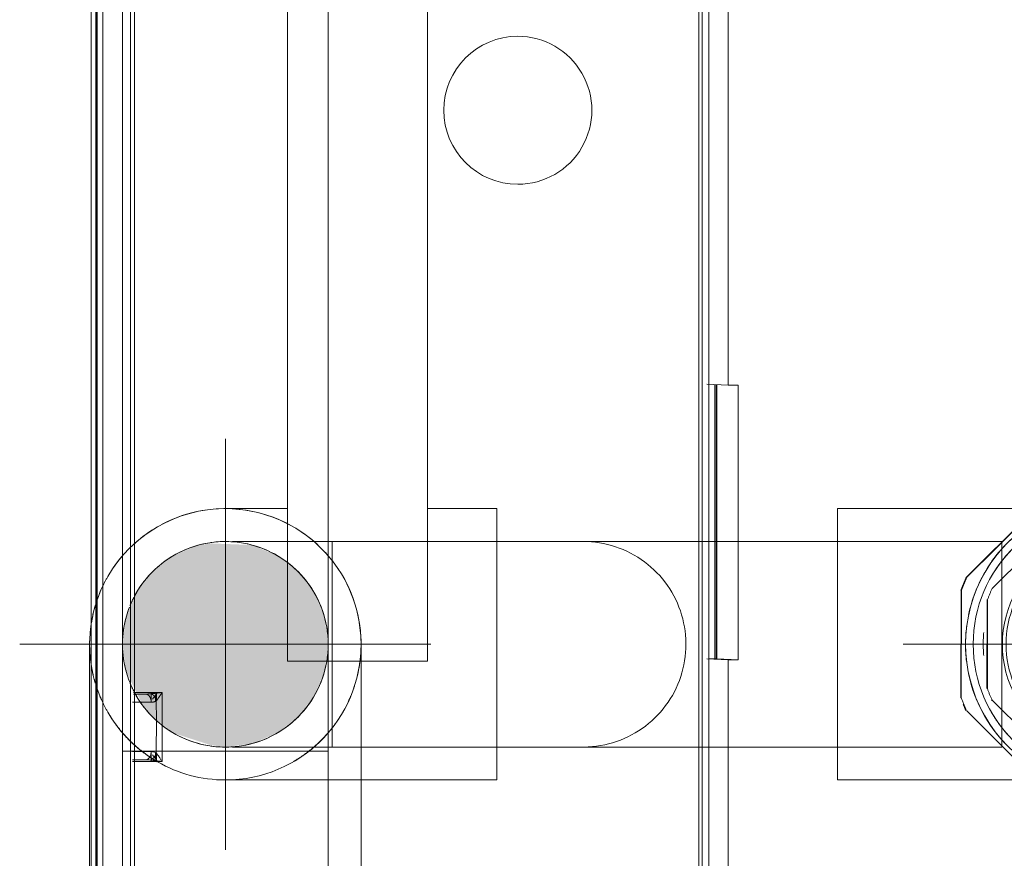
# Model space of a CAD drawing. Header units: millimetres. Extents: x -7237 to 20224, y 4737 to 43478.
# Tile 58 of 65: x 17711 to 17831, y 35946 to 36048. Entities that reach past the tile are written whole.
import ezdxf

# ---------------------------------------------------------------- set-up
doc = ezdxf.new("R2010")
doc.units = ezdxf.units.MM
doc.linetypes.add('ADSK_Осевая', pattern=[700, 500, -100, 0, -100])
doc.linetypes.add('ADSK_Скрыто', pattern=[300, 150, -150])
for name, color, linetype, lineweight in [('A-DETL-____-HDLN', 90, 'ADSK_Скрыто', 9), ('A-WALL-____-MCUT', 113, 'Continuous', 50), ('A-WALL-____-OTLN', 113, 'Continuous', 20), ('G-XREF-____-OTLN', 8, 'Continuous', 9), ('P-PIPE-____-CNTR', 3, 'ADSK_Осевая', 20), ('P-PIPE-____-OTLN', 3, 'Continuous', 20)]:
    doc.layers.add(name, color=color, linetype=linetype, lineweight=lineweight)

# ---------------------------------------------------------------- blocks, each defined once
blk = doc.blocks.new('Прямая форма - 83 new-609501-В_Этаж 02_Водопровод')
at = {"layer": 'A-WALL-____-MCUT', "color": 53}
blk.add_line((7000, 0), (5404.59, 0), dxfattribs=at)
blk = doc.blocks.new('Прямая форма - SW - 006-609502-В_Этаж 02_Водопровод')
blk.add_blockref('Прямая форма - 83 new-609501-В_Этаж 02_Водопровод', (0, 0))
blk = doc.blocks.new('83 new_ifc_RVT-1-В_Этаж 02_Водопровод')
at = {"layer": 'A-WALL-____-OTLN', "color": 253, "lineweight": 20, "rotation": 270}
blk.add_blockref('Прямая форма - SW - 006-609502-В_Этаж 02_Водопровод', (30210.28, 42775.83), dxfattribs=at)
blk = doc.blocks.new('City Class FR - City Class F_iam-V57-В_Этаж 02_Водопровод')
at = {"layer": 'A-DETL-____-HDLN'}
for p, q in [((-89.01, 31.49), (-89.01, 32.95)), ((-89.01, 32.95), (-89.01, 31.49)), ((-88.81, 32.95), (-88.8, 29.47)), ((-88.63, 32.82), (-77.28, 32.85)), ((-77.28, 32.85), (-88.63, 32.82)), ((-87.43, 33.32), (-78.48, 33.34)), ((-90.01, 31.95), (-90.01, 30.78)), ((-89.84, 30.17), (-92.08, 30.16)), ((-89.93, 30.78), (-88.81, 30.78)), ((-89.88, 30.27), (-89.14, 30.27)), ((-89.84, 30.13), (-88.8, 30.13)), ((-89.14, 30.27), (-89.62, 30.64)), ((-88.8, 29.47), (-92.62, 29.46)), ((-84.97, 14.22), (-73.15, 14.25)), ((-84.96, 9.61), (-84.97, 14.22))]:
    blk.add_line(p, q, dxfattribs=at)
for points in [[(-90.01, 30.78), (-89.87, 30.78), (-89.61, 30.82), (-89.28, 30.98), (-89.06, 31.21), (-89.01, 31.4), (-89.01, 31.49)], [(-88.98, 30.88), (-88.99, 30.98), (-89, 31.19), (-89.01, 31.39), (-89.01, 31.49)], [(-90.01, 30.78), (-90.01, 30.68), (-89.98, 30.47), (-89.89, 30.26), (-89.84, 30.17)], [(-89.84, 30.17), (-89.77, 30.12), (-89.63, 30.01), (-89.37, 29.83), (-89.09, 29.65), (-88.9, 29.53), (-88.8, 29.47)], [(-89.14, 30.27), (-89.09, 30.25), (-88.97, 30.21), (-88.86, 30.16), (-88.8, 30.13)], [(-88.8, 29.47), (-88.82, 29.59), (-88.85, 29.84), (-88.9, 30.2), (-88.94, 30.56), (-88.97, 30.78), (-88.98, 30.88)]]:
    blk.add_open_spline(points, degree=3, dxfattribs=at)
blk.add_open_spline([(-88.98, 30.88), (-88.98, 30.82), (-89.01, 30.71), (-89.09, 30.57), (-89.21, 30.46), (-89.37, 30.36), (-89.56, 30.25), (-89.72, 30.19), (-89.84, 30.17)], degree=3, knots=[0, 0, 0, 0, 0.166667, 0.333333, 0.5, 0.625, 0.75, 1, 1, 1, 1], dxfattribs=at)
at = {"layer": 'G-XREF-____-OTLN'}
for p, q in [((-120.49, 38.03), (84.51, 38.48)), ((174.35, 38.06), (-210.65, 37.22)), ((174.35, 37.26), (-210.65, 36.42)), ((-78.43, 33.34), (43.01, 33.6)), ((-214.63, 33.05), (-87.48, 33.32)), ((-214.63, 32.55), (-88.68, 32.82)), ((-88.68, 32.82), (-214.63, 32.55)), ((-97.2, 29.45), (-97.21, 33.04)), ((-97.01, 33.05), (-97.01, 31.47)), ((-97.01, 33.05), (-97.01, 31.48)), ((-97.01, 31.48), (-97.01, 33.05)), ((-96.01, 33.05), (-96.01, 30.77)), ((-90.01, 33.07), (-90.01, 31.98)), ((-77.23, 32.85), (41.81, 33.11)), ((41.81, 33.11), (-77.23, 32.85)), ((-97.21, 30.76), (-96.01, 30.77)), ((-97.2, 30.11), (-96.17, 30.12)), ((-96.39, 30.62), (-96.87, 30.26)), ((-96.87, 30.26), (-96.13, 30.26)), ((-92.13, 30.16), (-96.17, 30.16)), ((-92.67, 29.46), (-97.2, 29.45)), ((-73.1, 14.25), (37.76, 14.49)), ((-84.93, -2.78), (-84.96, 9.56)), ((49.07, -2.49), (-84.93, -2.78)), ((-125.36, -35.87), (89.64, -35.4)), ((83.63, -35.82), (-119.37, -36.26)), ((83.63, -36.62), (-119.37, -37.06)), ((-84.56, -36.77), (-84.68, -39.36)), ((-84.56, -36.98), (-84.56, -37.97)), ((-51.16, -36.7), (-51.28, -39.29)), ((-84.56, -37.97), (-84.67, -40.56)), ((-51.21, -37.81), (-84.61, -37.88)), ((-51.2, -37.64), (-84.6, -37.71)), ((-84.56, -37.97), (-51.21, -37.9)), ((-84.68, -39.36), (-193.86, -39.6)), ((-84.68, -39.36), (-84.67, -40.56)), ((-51.28, -39.29), (15.32, -39.15)), ((-51.27, -40.49), (-51.28, -39.29)), ((-84.67, -40.56), (-51.27, -40.49))]:
    blk.add_line(p, q, dxfattribs=at)
for centre, major_axis, ratio, start_param, end_param in [((-96.01, 31.48), (1, 0.002), 0.710757, 3.141593, 4.712036), ((-17.91, -13.63), (-8.99, 0.41), 0.999987, 3.189473, 6.331065), ((-17.91, -13.63), (-8.99, 0.41), 0.999987, 0.04788, 3.189473)]:
    blk.add_ellipse(centre, major_axis=major_axis, ratio=ratio, start_param=start_param, end_param=end_param, dxfattribs=at)
for points in [[(-97.01, 31.48), (-97.01, 31.38), (-97.01, 31.17), (-97.02, 30.96), (-97.03, 30.86)], [(-97.03, 30.86), (-97.04, 30.76), (-97.07, 30.54), (-97.11, 30.19), (-97.16, 29.82), (-97.19, 29.57), (-97.2, 29.45)], [(-97.2, 30.11), (-97.15, 30.14), (-97.03, 30.19), (-96.92, 30.24), (-96.87, 30.26)], [(-96.17, 30.16), (-96.23, 30.1), (-96.38, 29.99), (-96.64, 29.82), (-96.92, 29.63), (-97.11, 29.51), (-97.2, 29.45)], [(-96.01, 30.77), (-96.01, 30.66), (-96.03, 30.45), (-96.12, 30.25), (-96.17, 30.16)]]:
    blk.add_open_spline(points, degree=3, dxfattribs=at)
blk.add_open_spline([(-96.17, 30.16), (-96.24, 30.17), (-96.36, 30.21), (-96.54, 30.31), (-96.71, 30.42), (-96.85, 30.55), (-96.97, 30.7), (-97.03, 30.79), (-97.03, 30.86)], degree=3, knots=[0, 0, 0, 0, 0.166667, 0.333333, 0.5, 0.666667, 0.8125, 1, 1, 1, 1], dxfattribs=at)
blk = doc.blocks.new('City Class FR - City Class 25 FR-V58-В_Этаж 02_Водопровод')
blk.add_blockref('City Class FR - City Class F_iam-V57-В_Этаж 02_Водопровод', (0, 0))
blk = doc.blocks.new('ADSK_Полипропилен_Муфта с накидной гайкой - 25 х 3_4_-V77-В_Этаж 02_Водопровод')
at = {"layer": 'A-DETL-____-HDLN', "color": 210}
for p, q in [((30316.02, 35979.82), (30325.28, 35989.04)), ((30325.36, 35989.04), (30316.09, 35979.82)), ((30325.28, 35989.04), (30325.36, 35989.04)), ((30340, 35989.66), (30326.93, 35989.69)), ((30334.27, 35989.15), (30334.26, 35989.15)), ((30350.79, 35979.74), (30341.57, 35989)), ((30339.04, 35986.65), (30328.2, 35986.68)), ((30326.85, 35986.12), (30319.16, 35978.47)), ((30348.05, 35978.4), (30340.39, 35986.09)), ((30334, 35981.66), (30333.95, 35981.66)), ((30316.09, 35979.82), (30316.02, 35979.82)), ((30315.34, 35965.18), (30315.37, 35978.25)), ((30315.37, 35978.25), (30315.44, 35978.25)), ((30315.44, 35978.25), (30315.41, 35965.17)), ((30318.53, 35966.28), (30318.55, 35977.12)), ((30318.6, 35977.12), (30318.58, 35966.27)), ((30348.58, 35966.21), (30348.6, 35977.05)), ((30351.41, 35965.1), (30351.44, 35978.17)), ((30315.41, 35965.17), (30315.34, 35965.18)), ((30319.31, 35964.7), (30319.08, 35964.92)), ((30319.13, 35964.92), (30326.79, 35957.24)), ((30340.33, 35957.21), (30348.02, 35964.86)), ((30316.06, 35963.6), (30325.28, 35954.34)), ((30341.49, 35954.3), (30350.76, 35963.53)), ((30332.99, 35961.68), (30333.04, 35961.68)), ((30328.13, 35956.68), (30338.98, 35956.65)), ((30326.85, 35953.69), (30339.92, 35953.66)), ((30332.59, 35954.19), (30332.6, 35954.19))]:
    blk.add_line(p, q, dxfattribs=at)
for centre, major_axis, start_param, end_param in [((30333.43, 35971.67), (0.84, 17.48), 0.045707, 3.1873), ((30333.35, 35971.67), (0.92, 19.13), 0.399278, 0.482786), ((30333.42, 35971.67), (0.92, 19.13), 0.394026, 0.482786), ((30333.42, 35971.67), (0.84, 17.48), 0.045707, 0.360777), ((30333.43, 35971.67), (0.84, 17.48), 3.1873, 6.328892), ((30333.42, 35971.67), (0.84, 17.48), 6.014774, 6.328892), ((30333.42, 35971.67), (0.92, 19.13), 5.891813, 5.980573), ((30333.42, 35971.67), (0.84, 17.48), 0.450014, 0.688389), ((30333.59, 35971.66), (0.76, 15.93), 0.392585, 0.484228), ((30333.47, 35971.67), (0.74, 15.38), 0.045707, 0.116326), ((30333.47, 35971.67), (0.74, 15.38), 6.258274, 6.328892), ((30333.59, 35971.66), (0.76, 15.93), 5.890372, 5.982015), ((30333.42, 35971.67), (0.84, 17.48), 5.690751, 5.920038), ((30333.42, 35971.67), (0.84, 17.48), 0.776093, 1.078458), ((30333.59, 35971.66), (0.63, 13.18), 0.045707, 3.1873), ((30333.59, 35971.66), (0.63, 13.18), 3.1873, 6.328892), ((30333.42, 35971.67), (0.84, 17.48), 4.969715, 5.594306), ((30333.47, 35971.67), (0.74, 15.38), 0.745794, 0.916416), ((30333.47, 35971.67), (0.74, 15.38), 5.488136, 5.598853), ((30333.35, 35971.67), (0.92, 19.13), 1.179424, 1.268184), ((30333.42, 35971.67), (0.92, 19.13), 1.179424, 1.268184), ((30333.42, 35971.67), (0.84, 17.48), 1.092905, 1.410034), ((30333.42, 35971.67), (0.92, 19.13), 5.106415, 5.195175), ((30333.59, 35971.66), (0.76, 15.93), 1.177983, 1.269626), ((30333.59, 35971.66), (0.76, 15.93), 5.104974, 5.196617), ((30333.54, 35971.67), (0.63, 13.18), 4.496297, 5.019896), ((30333.42, 35971.67), (0.84, 17.48), 1.495159, 1.73772), ((30333.42, 35971.67), (0.84, 17.48), 4.645964, 4.870346), ((30333.47, 35971.67), (0.74, 15.38), 1.525674, 1.707333), ((30333.47, 35971.67), (0.74, 15.38), 4.709626, 4.806566), ((30333.42, 35971.67), (0.84, 17.48), 1.822968, 2.456663), ((30333.42, 35971.67), (0.84, 17.48), 3.922136, 4.546479), ((30333.59, 35971.66), (0.76, 15.93), 1.963381, 2.055024), ((30333.42, 35971.67), (0.92, 19.13), 1.964823, 2.053583), ((30333.59, 35971.66), (0.76, 15.93), 4.319575, 4.411219), ((30333.42, 35971.67), (0.92, 19.13), 4.321017, 4.409777), ((30333.35, 35971.67), (0.92, 19.13), 2.009203, 2.053583), ((30333.47, 35971.67), (0.74, 15.38), 2.317961, 2.485843), ((30333.47, 35971.67), (0.74, 15.38), 3.918709, 4.026687), ((30333.42, 35971.67), (0.84, 17.48), 2.544852, 2.782508), ((30333.59, 35971.66), (0.76, 15.93), 2.748779, 2.840422), ((30333.59, 35971.66), (0.76, 15.93), 3.534177, 3.625821), ((30333.42, 35971.67), (0.84, 17.48), 3.596636, 3.825202), ((30333.47, 35971.67), (0.74, 15.38), 3.118619, 3.1873), ((30333.47, 35971.67), (0.74, 15.38), 3.1873, 3.255981), ((30333.42, 35971.67), (0.92, 19.13), 2.750221, 2.838981), ((30333.42, 35971.67), (0.84, 17.48), 2.872376, 3.1873), ((30333.42, 35971.67), (0.84, 17.48), 3.1873, 3.501272), ((30333.42, 35971.67), (0.92, 19.13), 3.535619, 3.624379)]:
    blk.add_ellipse(centre, major_axis=major_axis, ratio=0.999987, start_param=start_param, end_param=end_param, dxfattribs=at)
blk = doc.blocks.new('ADSK_Полипропилен_Отвод - Универсальный-V79-В_Этаж 02_Водопровод')
at = {"layer": 'A-DETL-____-HDLN', "color": 210}
for p, q in [((30333.35, 35988.17), (30300.35, 35988.17)), ((30300.35, 35988.17), (30300.35, 35971.67)), ((30333.35, 35959.17), (30333.35, 35984.17)), ((30300.35, 35971.67), (30300.35, 35955.17)), ((30300.35, 35955.17), (30333.35, 35955.17))]:
    blk.add_line(p, q, dxfattribs=at)
at = {"layer": 'A-DETL-____-HDLN', "color": 210, "flags": 128}
for points in [[(30333.35, 35988.17), (30334.01, 35988.16), (30334.67, 35988.12), (30335.33, 35988.06), (30335.98, 35987.96), (30336.63, 35987.85), (30337.27, 35987.7), (30337.91, 35987.53), (30338.54, 35987.34), (30339.16, 35987.12), (30339.78, 35986.87), (30340.38, 35986.6), (30340.97, 35986.31)], [(30342.12, 35985.65), (30342.67, 35985.29), (30343.21, 35984.91), (30343.73, 35984.5), (30344.23, 35984.08)], [(30345.64, 35982.69), (30346.07, 35982.19), (30346.48, 35981.67), (30346.87, 35981.14), (30347.24, 35980.59), (30347.28, 35980.51)], [(30347.9, 35979.45), (30348.2, 35978.86), (30348.48, 35978.26), (30348.73, 35977.65), (30348.96, 35977.03), (30349.16, 35976.41), (30349.34, 35975.77), (30349.49, 35975.13), (30349.61, 35974.48), (30349.71, 35973.83), (30349.78, 35973.17), (30349.83, 35972.51), (30349.85, 35971.85), (30349.84, 35971.19), (30349.81, 35970.53), (30349.75, 35969.88), (30349.67, 35969.22), (30349.56, 35968.57), (30349.42, 35967.93), (30349.26, 35967.29), (30349.07, 35966.65), (30348.86, 35966.03), (30348.62, 35965.41), (30348.36, 35964.81), (30348.07, 35964.21), (30347.76, 35963.63)], [(30347.28, 35962.84), (30347.07, 35962.51), (30346.69, 35961.96), (30346.29, 35961.44), (30345.87, 35960.93), (30345.43, 35960.44)], [(30344.5, 35959.51), (30344, 35959.07), (30343.49, 35958.66), (30342.96, 35958.26), (30342.42, 35957.89)], [(30341.29, 35957.21), (30340.7, 35956.9), (30340.1, 35956.62), (30339.5, 35956.36), (30338.88, 35956.13), (30338.25, 35955.92), (30337.62, 35955.74), (30336.98, 35955.58), (30336.33, 35955.45), (30335.68, 35955.34), (30335.03, 35955.26), (30334.37, 35955.21), (30333.71, 35955.18)]]:
    blk.add_lwpolyline(points, dxfattribs=at)
at = {"layer": 'A-DETL-____-HDLN', "color": 210}
for radius, start, end in [(16.5, 0, 180), (12.5, 90, 270), (12.5, 270, 90), (16.5, 180, 0)]:
    blk.add_arc((30333.35, 35971.67), radius, start, end, dxfattribs=at)
for points, knots in [([(30333.35, 35988.17), (30332.3, 35988.17), (30331.01, 35988.05), (30329.74, 35987.78), (30329.52, 35987.72)], [0, 0, 0, 0, 0.1428571, 0.1728995, 0.1728995, 0.1728995, 0.1728995]), ([(30328.4, 35987.42), (30327.96, 35987.28), (30327.08, 35986.96), (30326.23, 35986.56), (30325.81, 35986.35)], [0.2241306, 0.2241306, 0.2241306, 0.2241306, 0.2857143, 0.3457544, 0.3457544, 0.3457544, 0.3457544]), ([(30324.7, 35985.73), (30324.5, 35985.6), (30324.06, 35985.32), (30323.39, 35984.84), (30322.7, 35984.29), (30322.03, 35983.69), (30321.38, 35983.04), (30320.75, 35982.34), (30320.15, 35981.59), (30319.59, 35980.8), (30319.24, 35980.23), (30319.07, 35979.94)], [0.3992223, 0.3992223, 0.3992223, 0.3992223, 0.4285714, 0.4642857, 0.5, 0.5357143, 0.5714286, 0.6071429, 0.6428571, 0.6785714, 0.7142857, 0.7142857, 0.7142857, 0.7142857]), ([(30319.07, 35963.41), (30319.24, 35963.12), (30319.59, 35962.55), (30320.15, 35961.76), (30320.75, 35961.01), (30321.38, 35960.31), (30322.03, 35959.66), (30322.92, 35958.86), (30323.82, 35958.19), (30324.5, 35957.75), (30324.7, 35957.62)], [0.2857143, 0.2857143, 0.2857143, 0.2857143, 0.3214286, 0.3571429, 0.3928571, 0.4285714, 0.4642857, 0.5, 0.5714286, 0.6007777, 0.6007777, 0.6007777, 0.6007777]), ([(30325.81, 35957), (30326.23, 35956.79), (30327.08, 35956.39), (30327.96, 35956.07), (30328.4, 35955.93)], [0.6542456, 0.6542456, 0.6542456, 0.6542456, 0.7142857, 0.7758694, 0.7758694, 0.7758694, 0.7758694]), ([(30329.52, 35955.62), (30329.74, 35955.57), (30331.01, 35955.3), (30332.3, 35955.17), (30333.35, 35955.17)], [0.8271005, 0.8271005, 0.8271005, 0.8271005, 0.8571429, 1, 1, 1, 1])]:
    blk.add_open_spline(points, degree=3, knots=knots, dxfattribs=at)
blk = doc.blocks.new('ADSK_Полипропилен_Отвод - Универсальный-V80-В_Этаж 02_Водопровод')
at = {"layer": 'A-DETL-____-HDLN', "color": 210}
for p, q in [((30233.45, 35988.17), (30225.93, 35988.17)), ((30258.93, 35988.17), (30250.55, 35988.17)), ((30258.93, 35971.67), (30258.93, 35988.17)), ((30258.93, 35955.17), (30258.93, 35971.67)), ((30225.93, 35955.17), (30258.93, 35955.17))]:
    blk.add_line(p, q, dxfattribs=at)
blk = doc.blocks.new('ADSK_Полипропилен_Обвод - Обвод длинный под сварку-V83-В_Этаж 02_Водопровод')
at = {"layer": 'A-DETL-____-HDLN', "color": 210}
for p, q in [((30220.94, 35983.13), (30221.4, 35983.33)), ((30224.15, 35984.05), (30224.3, 35984.07)), ((30215.9, 35979.14), (30216.21, 35979.53)), ((30213.52, 35973.17), (30213.59, 35973.67)), ((30214.34, 35967), (30214.28, 35967.15)), ((30214.47, 35966.68), (30214.44, 35966.76)), ((30218.46, 35961.65), (30218.07, 35961.96)), ((30224.43, 35959.26), (30224.15, 35959.3))]:
    blk.add_line(p, q, dxfattribs=at)
at = {"layer": 'A-DETL-____-HDLN', "color": 210, "flags": 128}
for points in [[(30226.79, 35984.17), (30227.17, 35984.17), (30227.61, 35984.17), (30228.12, 35984.17), (30228.7, 35984.17), (30229.34, 35984.17), (30230.04, 35984.17), (30230.81, 35984.17), (30231.64, 35984.17), (30232.53, 35984.17), (30233.48, 35984.17), (30234.48, 35984.17), (30235.54, 35984.17), (30236.65, 35984.17), (30237.82, 35984.17), (30238.88, 35984.17)], [(30238.88, 35984.17), (30238.15, 35984.17), (30236.97, 35984.17), (30235.84, 35984.17), (30234.77, 35984.17), (30233.75, 35984.17), (30232.79, 35984.17), (30231.88, 35984.17), (30231.04, 35984.17), (30230.25, 35984.17), (30229.53, 35984.17), (30228.87, 35984.17), (30228.28, 35984.17), (30227.75, 35984.17), (30227.29, 35984.17), (30226.89, 35984.17)], [(30250.55, 35984.17), (30250.61, 35984.17), (30252.01, 35984.17), (30253.38, 35984.17), (30254.7, 35984.17), (30255.98, 35984.17), (30257.21, 35984.17), (30258.39, 35984.17), (30259.51, 35984.17), (30260.59, 35984.17), (30261.61, 35984.17), (30262.57, 35984.17), (30263.48, 35984.17), (30264.32, 35984.17), (30265.11, 35984.17), (30265.83, 35984.17), (30266.49, 35984.17), (30267.08, 35984.17), (30267.61, 35984.17), (30268.07, 35984.17), (30268.47, 35984.17), (30268.8, 35984.17), (30269.06, 35984.17), (30269.25, 35984.17), (30269.37, 35984.17), (30269.43, 35984.17), (30269.43, 35984.17)], [(30269.33, 35984.17), (30269.18, 35984.17), (30268.96, 35984.17), (30268.67, 35984.17), (30268.31, 35984.17), (30267.88, 35984.17), (30267.39, 35984.17), (30266.84, 35984.17), (30266.21, 35984.17), (30265.53, 35984.17), (30264.78, 35984.17), (30263.97, 35984.17), (30263.1, 35984.17), (30262.17, 35984.17), (30261.18, 35984.17), (30260.14, 35984.17), (30259.04, 35984.17), (30257.89, 35984.17), (30256.69, 35984.17), (30255.44, 35984.17), (30254.14, 35984.17), (30252.8, 35984.17), (30251.42, 35984.17), (30250.55, 35984.17)], [(30269.43, 35984.17), (30269.39, 35984.17), (30269.33, 35984.17)], [(30269.43, 35984.17), (30269.93, 35984.16), (30270.43, 35984.13), (30270.93, 35984.08), (30271.42, 35984.02), (30271.91, 35983.93), (30272.4, 35983.82), (30272.88, 35983.69), (30273.36, 35983.54), (30273.83, 35983.37), (30274.3, 35983.19), (30274.75, 35982.98), (30275.2, 35982.76), (30275.64, 35982.52), (30276.07, 35982.27), (30276.49, 35981.99), (30276.89, 35981.7), (30277.29, 35981.39), (30277.67, 35981.07), (30278.04, 35980.74), (30278.4, 35980.38), (30278.74, 35980.02), (30279.06, 35979.64), (30279.37, 35979.25), (30279.67, 35978.84), (30279.95, 35978.43), (30280.21, 35978), (30280.45, 35977.57), (30280.68, 35977.12), (30280.89, 35976.67), (30281.08, 35976.2), (30281.25, 35975.73), (30281.4, 35975.26), (30281.54, 35974.78), (30281.65, 35974.29), (30281.75, 35973.8), (30281.82, 35973.31), (30281.88, 35972.81), (30281.91, 35972.31), (30281.93, 35971.81), (30281.93, 35971.67)], [(30281.93, 35971.67), (30281.92, 35971.17), (30281.89, 35970.68), (30281.84, 35970.18), (30281.77, 35969.68), (30281.68, 35969.19), (30281.57, 35968.7), (30281.44, 35968.22), (30281.29, 35967.74), (30281.13, 35967.27), (30280.94, 35966.81), (30280.74, 35966.35), (30280.52, 35965.9), (30280.28, 35965.46), (30280.02, 35965.04), (30279.75, 35964.62), (30279.46, 35964.21), (30279.15, 35963.81), (30278.83, 35963.43), (30278.49, 35963.06), (30278.14, 35962.71), (30277.77, 35962.37), (30277.39, 35962.04), (30277, 35961.73), (30276.6, 35961.43), (30276.18, 35961.16), (30275.76, 35960.89), (30275.32, 35960.65), (30274.88, 35960.42), (30274.42, 35960.21), (30273.96, 35960.02), (30273.49, 35959.85), (30273.01, 35959.7), (30272.53, 35959.57), (30272.05, 35959.45), (30271.55, 35959.36), (30271.06, 35959.28), (30270.56, 35959.23), (30270.06, 35959.19), (30269.56, 35959.18), (30269.43, 35959.17)], [(30226.79, 35959.17), (30227.17, 35959.17), (30227.61, 35959.17), (30228.12, 35959.17), (30228.7, 35959.17), (30229.34, 35959.17), (30230.04, 35959.17), (30230.81, 35959.17), (30231.64, 35959.17), (30232.53, 35959.17), (30233.48, 35959.17), (30234.48, 35959.17), (30235.54, 35959.17), (30236.65, 35959.17), (30237.82, 35959.17), (30239.03, 35959.17), (30240.3, 35959.17), (30241.61, 35959.17), (30242.96, 35959.17), (30244.35, 35959.17), (30245.79, 35959.17), (30247.26, 35959.17)], [(30247.68, 35959.17), (30246.2, 35959.17), (30244.75, 35959.17), (30243.34, 35959.17), (30241.98, 35959.17), (30240.66, 35959.17), (30239.38, 35959.17), (30238.15, 35959.17), (30236.97, 35959.17), (30235.84, 35959.17), (30234.77, 35959.17), (30233.75, 35959.17), (30232.79, 35959.17), (30231.88, 35959.17), (30231.04, 35959.17), (30230.25, 35959.17), (30229.53, 35959.17), (30228.87, 35959.17), (30228.28, 35959.17), (30227.75, 35959.17), (30227.29, 35959.17), (30226.89, 35959.17)], [(30247.68, 35959.17), (30249.16, 35959.17), (30250.61, 35959.17), (30252.01, 35959.17), (30253.38, 35959.17), (30254.7, 35959.17), (30255.98, 35959.17), (30257.21, 35959.17), (30258.39, 35959.17), (30259.51, 35959.17), (30260.59, 35959.17), (30261.61, 35959.17), (30262.57, 35959.17), (30263.48, 35959.17), (30264.32, 35959.17), (30265.11, 35959.17), (30265.83, 35959.17), (30266.49, 35959.17), (30267.08, 35959.17), (30267.61, 35959.17), (30268.07, 35959.17), (30268.47, 35959.17), (30268.8, 35959.17), (30269.06, 35959.17), (30269.25, 35959.17), (30269.33, 35959.17)], [(30269.43, 35959.17), (30269.39, 35959.17), (30269.29, 35959.17), (30269.12, 35959.17), (30268.88, 35959.17), (30268.57, 35959.17), (30268.19, 35959.17), (30267.75, 35959.17), (30267.24, 35959.17), (30266.66, 35959.17), (30266.02, 35959.17), (30265.31, 35959.17), (30264.55, 35959.17), (30263.72, 35959.17), (30262.83, 35959.17), (30261.88, 35959.17), (30260.88, 35959.17), (30259.82, 35959.17), (30258.71, 35959.17), (30257.54, 35959.17), (30256.33, 35959.17), (30255.06, 35959.17), (30253.75, 35959.17), (30252.4, 35959.17), (30251, 35959.17), (30249.57, 35959.17), (30248.1, 35959.17)], [(30269.33, 35959.17), (30269.41, 35959.17), (30269.43, 35959.17)]]:
    blk.add_lwpolyline(points, dxfattribs=at)
at = {"layer": 'A-DETL-____-HDLN', "color": 210}
for start, end in [(0, 150), (152.8516, 157.985), (150, 152.0277), (158.8089, 165), (165, 180), (180, 195), (210, 0), (195, 201.1911), (202.015, 207.1484), (207.9723, 210)]:
    blk.add_arc((30225.93, 35971.67), 12.5, start, end, dxfattribs=at)
blk = doc.blocks.new('ADSK_Полипропилен_Отвод - Универсальный-V59-В_Этаж 02_Водопровод')
at = {"layer": 'A-DETL-____-HDLN', "color": 210}
for p, q in [((30211.07, 35978.84), (30211.29, 35979.29)), ((30209.55, 35973.65), (30209.56, 35973.73)), ((30238.43, 35971.67), (30213.43, 35971.67)), ((30242.43, 35938.67), (30242.43, 35971.67)), ((30209.43, 35938.67), (30225.93, 35938.67)), ((30225.93, 35938.67), (30226.31, 35938.67)), ((30226.45, 35938.67), (30228.55, 35938.67)), ((30228.69, 35938.67), (30230.2, 35938.67)), ((30230.2, 35938.67), (30242.43, 35938.67))]:
    blk.add_line(p, q, dxfattribs=at)
at = {"layer": 'A-DETL-____-HDLN', "color": 210, "flags": 128}
for points in [[(30218.15, 35986.23), (30218.74, 35986.53), (30219.34, 35986.8), (30219.95, 35987.05), (30220.57, 35987.28), (30221.2, 35987.48), (30221.83, 35987.66), (30222.48, 35987.81), (30223.13, 35987.93), (30223.78, 35988.03), (30224.43, 35988.11), (30225.09, 35988.15), (30225.75, 35988.17), (30226.41, 35988.17), (30227.07, 35988.14), (30227.73, 35988.08), (30228.38, 35987.99), (30229.03, 35987.88), (30229.68, 35987.74), (30230.32, 35987.58), (30230.95, 35987.39), (30231.57, 35987.18), (30232.19, 35986.94), (30232.8, 35986.68), (30233.39, 35986.39), (30233.97, 35986.08)], [(30214.92, 35983.96), (30215.42, 35984.39), (30215.93, 35984.8), (30216.47, 35985.19), (30217.01, 35985.56)], [(30235.1, 35985.39), (30235.64, 35985.02), (30236.17, 35984.62), (30236.67, 35984.2), (30237.17, 35983.76)], [(30212.09, 35980.65), (30212.31, 35980.99), (30212.69, 35981.53), (30213.1, 35982.05), (30213.52, 35982.55)], [(30238.1, 35982.82), (30238.53, 35982.32), (30238.95, 35981.81), (30239.34, 35981.28), (30239.72, 35980.74)], [(30240.4, 35979.61), (30240.7, 35979.02), (30240.98, 35978.43), (30241.24, 35977.82), (30241.48, 35977.2), (30241.68, 35976.58), (30241.87, 35975.94), (30242.03, 35975.3), (30242.16, 35974.65), (30242.26, 35974), (30242.34, 35973.35), (30242.4, 35972.69), (30242.43, 35972.03)], [(30210.27, 35976.87), (30210.49, 35977.49), (30210.73, 35978.1), (30211, 35978.7)], [(30209.64, 35974.3), (30209.76, 35974.95), (30209.9, 35975.6), (30210.07, 35976.23), (30210.17, 35976.55)]]:
    blk.add_lwpolyline(points, dxfattribs=at)
at = {"layer": 'A-DETL-____-HDLN', "color": 210}
for radius, start, end in [(16.5, 90, 150), (16.5, 270, 90), (12.5, 0, 152.0277), (16.5, 150, 155.1879), (16.5, 156.0908, 162.4678), (12.5, 152.8516, 157.985), (16.5, 165, 173.8832), (16.5, 163.3707, 165), (12.5, 158.8089, 180), (16.5, 176.5303, 180), (12.5, 180, 201.1911), (12.5, 207.9723, 0), (16.5, 186.1168, 195), (16.5, 195, 196.6293), (16.5, 197.5322, 203.9092), (12.5, 202.015, 207.1484), (16.5, 204.8121, 210), (16.5, 210, 236.5191), (16.5, 240, 270)]:
    blk.add_arc((30225.93, 35971.67), radius, start, end, dxfattribs=at)
for points, knots in [([(30241.98, 35967.85), (30242.03, 35968.07), (30242.31, 35969.33), (30242.43, 35970.62), (30242.43, 35971.67)], [0.8271005, 0.8271005, 0.8271005, 0.8271005, 0.8571429, 1, 1, 1, 1]), ([(30209.6, 35969.31), (30209.64, 35969.04), (30209.72, 35968.55), (30209.83, 35968.07), (30209.88, 35967.85)], [0.10673045, 0.10673045, 0.10673045, 0.10673045, 0.14285714, 0.17289948, 0.17289948, 0.17289948, 0.17289948]), ([(30210.19, 35966.73), (30210.33, 35966.28), (30210.56, 35965.64), (30210.83, 35965.02), (30210.92, 35964.82)], [0.22413062, 0.22413062, 0.22413062, 0.22413062, 0.28571429, 0.31274762, 0.31274762, 0.31274762, 0.31274762]), ([(30240.87, 35964.68), (30240.99, 35964.92), (30241.28, 35965.6), (30241.53, 35966.28), (30241.67, 35966.73)], [0.68043451, 0.68043451, 0.68043451, 0.68043451, 0.71428571, 0.77586938, 0.77586938, 0.77586938, 0.77586938]), ([(30234.19, 35957.39), (30234.49, 35957.56), (30235.05, 35957.91), (30235.85, 35958.48), (30236.59, 35959.07), (30237.29, 35959.7), (30237.94, 35960.35), (30238.74, 35961.25), (30239.42, 35962.14), (30239.86, 35962.83), (30239.98, 35963.03)], [0.2857143, 0.2857143, 0.2857143, 0.2857143, 0.3214286, 0.3571429, 0.3928571, 0.4285714, 0.4642857, 0.5, 0.5714286, 0.6007777, 0.6007777, 0.6007777, 0.6007777]), ([(30212.26, 35962.43), (30212.43, 35962.19), (30212.76, 35961.72), (30213.32, 35961.02), (30213.84, 35960.44), (30214.18, 35960.09), (30214.31, 35959.96)], [0.4285714, 0.4285714, 0.4285714, 0.4285714, 0.4642857, 0.5, 0.5357143, 0.5569292, 0.5569292, 0.5569292, 0.5569292])]:
    blk.add_open_spline(points, degree=3, knots=knots, dxfattribs=at)
for points in [[(30211.88, 35963.03), (30212, 35962.83), (30212.13, 35962.63), (30212.26, 35962.43)], [(30214.42, 35959.85), (30214.47, 35959.8), (30214.52, 35959.75), (30214.57, 35959.7)], [(30214.57, 35959.7), (30214.8, 35959.49), (30215.27, 35959.07), (30216.01, 35958.48), (30216.54, 35958.1), (30216.82, 35957.92)]]:
    blk.add_open_spline(points, degree=3, dxfattribs=at)
at = {"layer": 'P-PIPE-____-OTLN', "color": 220}
blk.add_line((30209.43, 35971.67), (30209.43, 35938.67), dxfattribs=at)
at = {"layer": 'P-PIPE-____-OTLN', "color": 220, "flags": 128}
blk.add_lwpolyline([(30209.43, 35971.67), (30209.44, 35972.33), (30209.48, 35972.99), (30209.55, 35973.65)], dxfattribs=at)
at = {"layer": 'P-PIPE-____-OTLN', "color": 220}
for start, end in [(180, 184.7932), (236.6919, 239.8028)]:
    blk.add_arc((30225.93, 35971.67), 16.5, start, end, dxfattribs=at)
for points in [[(30209.43, 35971.67), (30209.43, 35971.06), (30209.46, 35970.44), (30209.53, 35969.82)], [(30216.82, 35957.92), (30217.09, 35957.74), (30217.37, 35957.56), (30217.66, 35957.39)]]:
    blk.add_open_spline(points, degree=3, dxfattribs=at)

msp = doc.modelspace()

# ---------------------------------------------------------------- hatches: boundary and pattern name
at = {"layer": 'P-PIPE-____-OTLN'}
msp.add_hatch(color=256, dxfattribs=at).paths.add_polyline_path([(17735.86, 35959.17), (17739.09, 35959.6), (17742.11, 35960.85), (17744.7, 35962.84), (17746.68, 35965.42), (17747.93, 35968.44), (17748.36, 35971.67), (17747.93, 35974.91), (17746.68, 35977.92), (17744.7, 35980.51), (17742.11, 35982.5), (17739.09, 35983.75), (17734.08, 35983.94), (17732.62, 35983.75), (17729.61, 35982.5), (17727.02, 35980.51), (17725.03, 35977.92), (17723.78, 35974.91), (17723.36, 35971.67), (17723.78, 35968.44), (17725.59, 35964.7), (17727.02, 35962.84), (17729.61, 35960.85), (17734.08, 35959.41)])

# ---------------------------------------------------------------- linework, layer by layer
at = {"layer": 'A-DETL-____-HDLN', "color": 140}
for p, q in [((17723.36, 36089.16), (17723.36, 35835.65)), ((17748.36, 35929.17), (17748.36, 35988.13))]:
    msp.add_line(p, q, dxfattribs=at)
at = {"layer": 'A-DETL-____-HDLN', "color": 210}
for p, q in [((17748.86, 35984.17), (17748.86, 35959.17)), ((17830.28, 35984.17), (17760.47, 35984.17)), ((17830.28, 35959.17), (17830.28, 35984.17)), ((17748.86, 35959.17), (17830.28, 35959.17)), ((17723.36, 35958.67), (17723.36, 35835.65)), ((17748.36, 35958.67), (17723.36, 35958.67)), ((17748.36, 35929.17), (17748.36, 35958.67))]:
    msp.add_line(p, q, dxfattribs=at)
at = {"layer": 'P-PIPE-____-CNTR', "color": 220}
for p, q in [((17735.86, 35946.67), (17735.86, 35996.67)), ((17735.86, 35946.67), (17735.86, 35996.67)), ((17710.86, 35971.67), (17760.86, 35971.67)), ((17710.86, 35971.67), (17760.86, 35971.67)), ((17818.28, 35971.67), (17868.28, 35971.67))]:
    msp.add_line(p, q, dxfattribs=at)
at = {"layer": 'P-PIPE-____-OTLN', "color": 150}
msp.add_line((17748.36, 35988.17), (17748.36, 36085.66), dxfattribs=at)
at = {"layer": 'P-PIPE-____-OTLN', "color": 220}
msp.add_line((17760.42, 35984.17), (17748.86, 35984.17), dxfattribs=at)

# ---------------------------------------------------------------- block references
at = {"lineweight": 9}
msp.add_blockref('83 new_ifc_RVT-1-В_Этаж 02_Водопровод', (-12490.07, 0), dxfattribs=at)
at = {"layer": 'A-DETL-____-HDLN', "rotation": 89.87557860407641}
msp.add_blockref('City Class FR - City Class 25 FR-V58-В_Этаж 02_Водопровод', (17757.83, 36054.56), dxfattribs=at)
at = {"layer": 'A-DETL-____-HDLN', "color": 210}
for name in ['ADSK_Полипропилен_Муфта с накидной гайкой - 25 х 3_4_-V77-В_Этаж 02_Водопровод', 'ADSK_Полипропилен_Отвод - Универсальный-V80-В_Этаж 02_Водопровод', 'ADSK_Полипропилен_Отвод - Универсальный-V59-В_Этаж 02_Водопровод', 'ADSK_Полипропилен_Отвод - Универсальный-V79-В_Этаж 02_Водопровод', 'ADSK_Полипропилен_Обвод - Обвод длинный под сварку-V83-В_Этаж 02_Водопровод']:
    msp.add_blockref(name, (-12490.07, 0), dxfattribs=at)

doc.saveas('drawing.dxf')
